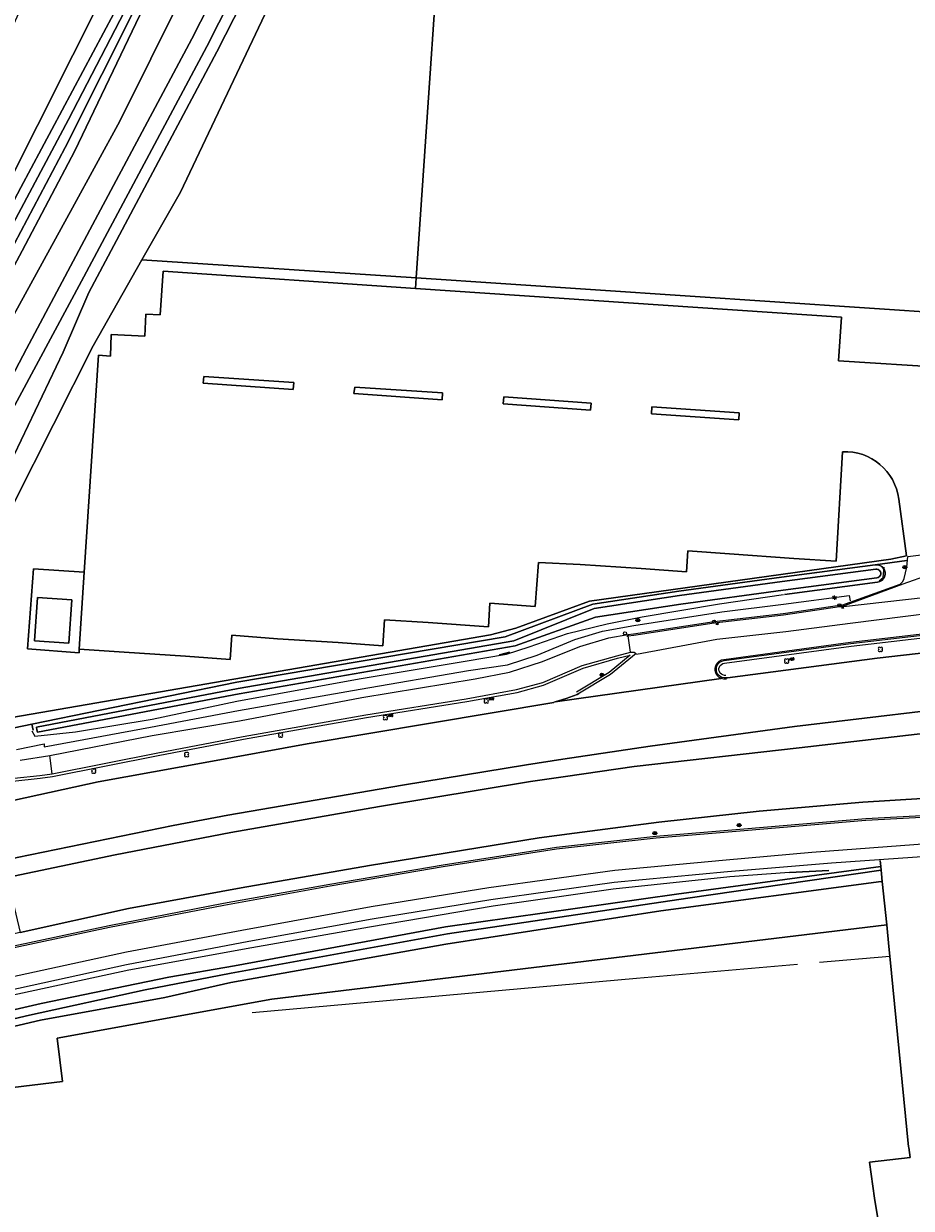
# Model space of a CAD drawing. Header units: metres. Extents: x 151448 to 154749, y 463108 to 465296.
# Tile 106 of 256: x 152761 to 152862, y 463999 to 464135. Entities that reach past the tile are written whole.
import ezdxf

# ---------------------------------------------------------------- set-up
doc = ezdxf.new("R2010")
doc.units = ezdxf.units.M
doc.layers.get('0').update_dxf_attribs({"lineweight": 9})
for name, color, linetype, lineweight in [('B-ME-GR-BOOM-S', 253, 'Continuous', 9), ('B-ME-GR-HAAG-G', 253, 'Continuous', 9), ('B-ME-GW-WATERGANG_INSTEEK-G', 253, 'Continuous', 9), ('B-ME-IE-MEUBILAIR_LICHTMAST-S', 253, 'Continuous', 9), ('B-ME-IE-MEUBILAIR_PAAL-S', 253, 'Continuous', 9), ('B-ME-IE-MEUBILAIR_TROTTOIRKOLK-S', 253, 'Continuous', 9), ('B-ME-IE-MEUBILAIR_VERKEERSBORD-S', 253, 'Continuous', 9), ('B-ME-VH-KANTOPSLUITING_ELEMENT_INRIT-G', 253, 'Continuous', 9), ('B-ME-VH-KANTOPSLUITING_VOORKANTBAND-G', 253, 'Continuous', 9), ('B-ME-VH-MATERIAALGRENS-G', 253, 'Continuous', 9), ('B-ME-VH-VERHARDING_ASFALT-G', 253, 'Continuous', 9), ('B-ME-VH-VERHARDING_TEGEL-G', 253, 'Continuous', 9), ('B-PV-GR-BEPLANTING_CULTUUR_BOSPLANTSOEN-GV', 253, 'Continuous', 9), ('B-PV-GR-GROENVOORZIENING-GV', 253, 'Continuous', 9), ('B-PV-GR-HAAG-GV', 253, 'Continuous', 9), ('B-PV-IE-TERREINAFSCHEIDING_KUNSTMATIG_HEKWERK-G', 253, 'Continuous', 9), ('B-PV-OG-BEBOUWING-GV', 1, 'Continuous', 9), ('B-PV-OG-TERREIN_BEGROEID-GV', 253, 'Continuous', 9), ('B-PV-OG-TERREIN_ERF-GV', 253, 'Continuous', 9), ('B-PV-OG-TERREIN_OEVER-GV', 253, 'Continuous', 9), ('B-PV-OG-WATER-GV', 253, 'Continuous', 9), ('B-PV-VH-GESLOTENVERHARDING_ASFALT-GV', 253, 'Continuous', 9), ('B-PV-VH-ONVERHARD_ZAND-GV', 253, 'Continuous', 9)]:
    doc.layers.add(name, color=color, linetype=linetype, lineweight=lineweight)
doc.styles.add('18_100', font='romans', dxfattribs={"width": 0.8, "height": 0.18})
doc.styles.add('18_200', font='romans', dxfattribs={"width": 0.8, "height": 0.36})

# ---------------------------------------------------------------- blocks, each defined once
blk = doc.blocks.new('verkeersbord')
blk.add_line((-0.3, 0), (0.3, 0))
for radius in [0.2, 0.0745]:
    blk.add_circle((0, 0), radius)
at = {"style": '18_200', "width": 0.8}
blk.add_attdef('HOOGTE', (0.24, 0.18), '', height=0.25, dxfattribs=at)
blk = doc.blocks.new('PAAL')
at = {"ltscale": 2}
blk.add_ellipse((0, 0), major_axis=(-0.181, 0), ratio=1, start_param=3.926991, end_param=10.210176, dxfattribs=at)
at = {"ltscale": 2, "style": '18_200', "width": 0.8}
blk.add_text('P', height=0.218, dxfattribs=at).set_placement((0.22, -0.38))
at = {"style": '18_200', "width": 0.8}
blk.add_attdef('HOOGTE', (0.24, 0.2), '', height=0.25, dxfattribs=at)
blk = doc.blocks.new('TROTTOIRKOLK')
at = {"ltscale": 2}
blk.add_ellipse((0, 0), major_axis=(-0.127, 0.127), ratio=1, start_param=3.926991, end_param=10.210176, dxfattribs=at)
at = {"ltscale": 2, "style": '18_100', "width": 0.8}
blk.add_text('TK', height=0.216, dxfattribs=at).set_placement((0.19, -0.37))
at = {"style": '18_200', "width": 0.8}
blk.add_attdef('HOOGTE', (0.21, 0.18), '', height=0.25, dxfattribs=at)
blk = doc.blocks.new('boom')
for centre, major_axis, start_param, end_param in [((-0.12, 0.12), (-0.0916, 0.0916), 4.266828, 8.299543), ((0.12, 0.12), (0.0916, 0.0916), 4.266828, 8.299543), ((-0.12, -0.12), (0.0916, 0.0916), 1.125235, 5.15795), ((0.12, -0.12), (-0.0916, 0.0916), 1.125235, 5.15795)]:
    blk.add_ellipse(centre, major_axis=major_axis, ratio=1, start_param=start_param, end_param=end_param)
at = {"style": '18_200', "width": 0.8}
blk.add_attdef('HOOGTE', (0.31, 0.12), '', height=0.25, dxfattribs=at)
blk = doc.blocks.new('LICHTMAST')
at = {"ltscale": 0.1}
for p, q in [((-0.11, 0.06), (-0.22, 0.13)), ((0, 0.13), (0, 0.25)), ((0.11, 0.06), (0.22, 0.13)), ((-0.11, -0.06), (-0.22, -0.13)), ((0, -0.13), (0, -0.25)), ((0.11, -0.06), (0.22, -0.13))]:
    blk.add_line(p, q, dxfattribs=at)
blk.add_circle((0, 0), 0.127, dxfattribs=at)
at = {"style": '18_200', "width": 0.8}
blk.add_attdef('HOOGTE', (0.25, 0.24), '', height=0.25, dxfattribs=at)

msp = doc.modelspace()

# ---------------------------------------------------------------- linework, layer by layer
at = {"layer": 'B-ME-GR-HAAG-G', "ltscale": 0.2}
msp.add_lwpolyline([(152840.982, 464059.943, -1.0308243), (152840.802, 464061.329), (152855.318, 464063.299), (152876.592, 464065.787), (152889.035, 464067.225), (152910.209, 464069.32), (152925.605, 464070.895), (152936.267, 464071.734), (152948.889, 464072.612, -0.9635763), (152949.079, 464071.141, -0.9635763)], format="xyb", dxfattribs=at)
for points in [[(152756.468, 464047.508), (152762.401, 464048.139), (152763.839, 464048.345), (152775.936, 464050.758), (152785.719, 464052.613), (152799.791, 464055.09), (152811.286, 464056.943), (152817.055, 464057.992), (152820.09, 464058.832), (152824.632, 464060.761), (152828.561, 464061.898), (152830.002, 464062.267), (152827.591, 464060.27), (152823.841, 464058.024)], [(152698.755, 464013.031), (152712.067, 464016.988), (152724.682, 464020.363), (152737.353, 464023.677), (152743.057, 464025.166), (152756.472, 464028.304), (152770.314, 464031.275), (152783.432, 464033.807), (152795.602, 464035.989), (152808.567, 464038.23), (152821.548, 464040.26), (152832.957, 464041.513), (152843.035, 464042.359), (152856.998, 464043.521), (152871.218, 464044.304)]]:
    msp.add_lwpolyline(points, dxfattribs=at)
at = {"layer": 'B-ME-GW-WATERGANG_INSTEEK-G'}
for points in [[(152858.523, 464070.785), (152859.009, 464071.159), (152859.096, 464072.33)], [(152761.455, 464053.591), (152761.815, 464052.982), (152766.443, 464053.45), (152775.231, 464054.929), (152784.931, 464056.971), (152798.951, 464059.536), (152811.109, 464061.587), (152815.854, 464062.37), (152818.439, 464063.229), (152822.833, 464064.75), (152827.387, 464065.86), (152831.391, 464066.633), (152840.238, 464068.125), (152847.574, 464069.215)], [(152848.243, 464037.344), (152852.785, 464037.565), (152848.243, 464037.344), (152841.437, 464036.832), (152828.057, 464035.436), (152814.292, 464033.486), (152800.145, 464031.064), (152786.677, 464028.699), (152772.579, 464026.121), (152758.953, 464023.189), (152744.596, 464019.779), (152737.552, 464018.27), (152692.757, 464005.925)]]:
    msp.add_lwpolyline(points, dxfattribs=at)
at = {"layer": 'B-ME-VH-KANTOPSLUITING_ELEMENT_INRIT-G'}
msp.add_lwpolyline([(152861.833, 464073.559), (152873.618, 464075.044)], dxfattribs=at)
at = {"layer": 'B-ME-VH-KANTOPSLUITING_VOORKANTBAND-G'}
for points in [[(152760.119, 464050.229), (152763.498, 464050.735), (152775.23, 464053.03), (152785.23, 464054.723), (152799.25, 464057.391), (152812.238, 464059.529), (152816.188, 464060.295), (152819.975, 464061.515), (152824.24, 464063.242), (152827.551, 464064.231), (152829.742, 464064.614), (152830.401, 464064.699), (152839.62, 464066.106), (152847.535, 464067.041), (152853.992, 464067.972), (152854.241, 464067.98), (152860.926, 464070.398), (152861.246, 464070.699), (152861.402, 464071.027), (152861.701, 464072.343), (152861.833, 464073.559)], [(152824.505, 464061.059), (152828.483, 464062.188), (152830.041, 464062.587), (152830.479, 464062.587), (152830.678, 464062.438), (152827.765, 464060.024), (152823.995, 464057.767)], [(152864.548, 464040.678), (152850.823, 464039.619), (152840.991, 464038.743), (152828.253, 464037.575), (152813.809, 464035.568), (152800.337, 464033.385), (152785.521, 464030.693), (152772.288, 464028.193), (152758.233, 464025.134), (152744.612, 464022.024), (152736.985, 464020.061), (152721.618, 464016.072), (152706.547, 464011.846), (152692.259, 464007.605)]]:
    msp.add_lwpolyline(points, dxfattribs=at)
msp.add_lwpolyline([(152841.03, 464059.647, -1.0277789), (152840.767, 464061.627), (152855.28, 464063.597), (152876.557, 464066.085), (152889.003, 464067.523), (152910.179, 464069.618), (152925.578, 464071.194), (152936.245, 464072.033), (152948.865, 464072.911, -0.9619009), (152949.129, 464070.845)], format="xyb", dxfattribs=at)
at = {"layer": 'B-ME-VH-MATERIAALGRENS-G', "ltscale": 0.3}
for points in [[(152830.732, 464062.357), (152839.944, 464064.084), (152847.855, 464064.96), (152855.22, 464065.909), (152870.915, 464067.9), (152883.299, 464069.12), (152888.465, 464069.762), (152905.725, 464071.749), (152919.015, 464072.989), (152930.977, 464073.917), (152944.456, 464074.997), (152955.726, 464075.439), (152958.912, 464075.435), (152962.737, 464075.579)], [(152854.454, 464067.82), (152882.846, 464071.052), (152885.708, 464071.466)], [(152763.784, 464048.664), (152763.498, 464050.735)]]:
    msp.add_lwpolyline(points, dxfattribs=at)
at = {"layer": 'B-ME-VH-VERHARDING_ASFALT-G'}
for points in [[(152861.272, 464070.425), (152864.283, 464071.505), (152865.235, 464072.099), (152865.765, 464072.875), (152865.828, 464073.872), (152873.634, 464074.513), (152873.855, 464073.835), (152874.956, 464072.752), (152875.815, 464072.533), (152882.101, 464071.706), (152885.807, 464071.514), (152894.421, 464072.268), (152905.279, 464073.633), (152919.086, 464074.984), (152930.749, 464075.821), (152945.159, 464076.876), (152955.698, 464077.398), (152963.055, 464077.817), (152963.096, 464076.242)], [(152830.041, 464062.587), (152829.764, 464064.466), (152830.422, 464064.55), (152839.64, 464065.957), (152847.555, 464066.892), (152854.005, 464067.822), (152854.27, 464067.831), (152861.272, 464070.425)], [(152698.812, 464012.839), (152712.121, 464016.796), (152724.733, 464020.17), (152737.404, 464023.484), (152743.105, 464024.972), (152756.516, 464028.109), (152770.354, 464031.079), (152783.469, 464033.61), (152795.637, 464035.792), (152808.599, 464038.033), (152821.574, 464040.062), (152832.976, 464041.314), (152843.052, 464042.16), (152857.012, 464043.321), (152871.225, 464044.104)], [(152864.539, 464039.21), (152853.066, 464038.4), (152841.165, 464037.422), (152828.191, 464036.19), (152814.036, 464034.2), (152800.44, 464032.004), (152786.309, 464029.409), (152772.29, 464026.767), (152758.716, 464023.787), (152744.863, 464020.711), (152737.413, 464018.794), (152721.739, 464014.891), (152707.266, 464010.797), (152692.668, 464006.175)]]:
    msp.add_lwpolyline(points, dxfattribs=at)
msp.add_lwpolyline([(152841.054, 464059.499, -1.0267287), (152840.749, 464061.776), (152855.261, 464063.746), (152876.54, 464066.234), (152888.987, 464067.672), (152910.164, 464069.767), (152925.564, 464071.343), (152936.234, 464072.183), (152948.853, 464073.061, -0.9613127), (152949.154, 464070.697, -0.9613127)], format="xyb", dxfattribs=at)
at = {"layer": 'B-ME-VH-VERHARDING_TEGEL-G'}
for points in [[(152759.706, 464051.431), (152762.869, 464052.078), (152762.886, 464051.735), (152775.032, 464053.992), (152785.143, 464055.899), (152799.066, 464058.371), (152811.485, 464060.485), (152815.964, 464061.156), (152819.348, 464062.24), (152823.669, 464064.057), (152826.834, 464065.004), (152830.439, 464065.667), (152840.496, 464067.232), (152847.565, 464068.096), (152855.113, 464069.096), (152855.22, 464068.501)], [(152708.877, 464040.005), (152711.939, 464040.894), (152716.55, 464041.561), (152719.927, 464041.749), (152725.457, 464042.411), (152729.728, 464043.488), (152738.221, 464045.56), (152741.978, 464046.529), (152743.653, 464046.968), (152746.703, 464047.574), (152753.285, 464047.778), (152756.448, 464047.832), (152762.361, 464048.46), (152763.784, 464048.664), (152775.874, 464051.076), (152785.661, 464052.932), (152799.737, 464055.409), (152811.231, 464057.262), (152816.983, 464058.308), (152819.983, 464059.138), (152824.505, 464061.059)]]:
    msp.add_lwpolyline(points, dxfattribs=at)
at = {"layer": 'B-PV-GR-BEPLANTING_CULTUUR_BOSPLANTSOEN-GV', "flags": 128}
for points in [[(152733.64, 464066.662), (152749.923, 464098.805), (152778.307, 464155.275), (152804.88, 464207.892), (152796.616, 464212.171), (152796.807, 464211.096), (152796.297, 464209.695), (152793.876, 464207.594), (152791.549, 464204.237), (152790.964, 464202.781), (152794.45, 464201.127), (152764.641, 464141.081), (152762.702, 464141.966), (152736.175, 464083.757), (152721.227, 464050.942), (152720.539, 464049.288)], [(152766.096, 464113.549), (152771.533, 464123.472), (152782.166, 464144.896)], [(152777.77, 464143.902), (152766.399, 464120.069), (152760.354, 464108.599), (152752.551, 464094.082), (152737.088, 464067.495), (152736.031, 464065.372), (152734.927, 464063.503), (152732.688, 464059.711), (152730.896, 464056.677), (152726.833, 464048.38)], [(152740.287, 464065.846), (152747.222, 464079.1), (152766.096, 464113.549)], [(152861.658, 464073.649), (152859.852, 464073.258), (152825.345, 464068.438), (152816.9, 464065.334), (152813.986, 464064.597), (152744.524, 464052.597), (152741.386, 464052.358), (152740.157, 464049.899), (152741.827, 464050.327)], [(152746.153, 464051.157), (152761.436, 464054.363), (152784.948, 464059.157), (152815.667, 464064.354), (152825.747, 464068.104), (152835.587, 464069.599), (152847.345, 464071.199), (152858.084, 464072.614), (152861.694, 464073.118)], [(152858.665, 464038.719), (152858.724, 464038.038), (152858.763, 464037.595), (152858.877, 464036.294), (152859.395, 464031.32), (152859.65, 464028.865), (152859.766, 464027.758), (152861.904, 464005.896), (152861.916, 464005.807), (152862.085, 464004.666), (152857.415, 464004.129), (152858.016, 464000), (152858.753, 463995.331), (152855.417, 463994.935), (152857.999, 463969.805)], [(152694.278, 463993.746), (152717.129, 463996.506), (152716.804, 464000.496), (152724.753, 464001.456), (152725.078, 463997.466), (152732.032, 463998.306), (152731.139, 464009.278), (152764.969, 464013.364), (152764.37, 464018.328), (152788.969, 464022.814), (152859.395, 464031.32), (152858.877, 464036.294), (152858.764, 464036.291), (152833.504, 464032.93), (152808.896, 464029.118), (152784.26, 464024.732), (152776.705, 464023.011), (152762.437, 464020.409), (152755.079, 464018.673), (152747.815, 464016.97), (152739.451, 464014.949), (152728.357, 464011.681), (152712.695, 464007.837), (152701.983, 464004.601)]]:
    msp.add_lwpolyline(points, dxfattribs=at)
msp.add_lwpolyline([(152804.88, 464207.892), (152778.307, 464155.275), (152749.923, 464098.805), (152733.64, 464066.662), (152732.508, 464064.456), (152731.956, 464063.382), (152734.023, 464066.456), (152734.089, 464066.581), (152748.927, 464094.565), (152760.188, 464115.862), (152772.039, 464138.077), (152788.355, 464170.268), (152796.161, 464186.246), (152802.252, 464198.819), (152804.314, 464203.22), (152805.962, 464207.332), (152805.33, 464207.659)], close=True, dxfattribs=at)
at = {"layer": 'B-PV-GR-GROENVOORZIENING-GV', "flags": 128}
for points in [[(152841.142, 464059.666), (152858.291, 464061.905), (152892.843, 464065.834), (152906.626, 464067.317), (152919.606, 464068.593), (152921.868, 464068.781), (152931.757, 464069.603), (152940.085, 464070.227), (152949.037, 464070.762)], [(152822.614, 464048.343), (152830.477, 464049.475), (152849.373, 464051.614), (152865.528, 464053.522), (152920.541, 464060.92), (152920.463, 464062.022), (152906.623, 464060.656), (152894.403, 464059.336), (152871.92, 464056.815), (152848.829, 464054.067), (152832.278, 464051.811), (152822.298, 464050.318), (152818.111, 464049.692), (152803.939, 464047.361), (152783.903, 464043.895), (152777.655, 464042.718), (152759.773, 464039.067), (152758.203, 464038.69), (152726.816, 464031.145), (152725.928, 464030.932), (152709.876, 464026.713), (152700.174, 464023.758), (152675.959, 464016.384)], [(152716.024, 464038.577), (152726.16, 464041.268), (152730.082, 464042.245), (152744.547, 464045.848), (152756.661, 464045.023), (152769.057, 464047.714), (152781.716, 464050.035), (152793.006, 464052.104), (152821.274, 464056.829)], [(152821.274, 464056.829), (152821.265, 464056.885), (152821.415, 464056.906), (152822.688, 464057.28), (152823.927, 464057.752), (152824.135, 464057.851)], [(152726.144, 464028.99), (152726.509, 464029.08), (152727.409, 464029.301), (152751.905, 464035.333), (152758.612, 464036.747), (152770.994, 464039.358), (152784.243, 464041.912), (152801.273, 464044.902), (152818.597, 464047.765), (152822.614, 464048.343)], [(152966.796, 464040.688), (152967.035, 464040.672), (152966.826, 464045.72), (152964.707, 464045.794), (152941.221, 464045.175), (152921.979, 464044.767), (152921.33, 464044.753), (152888.603, 464046.765), (152884.588, 464046.764), (152867.165, 464046.039), (152856.652, 464045.408), (152844.768, 464044.351), (152833.284, 464043.122), (152823.646, 464041.86), (152819.563, 464041.326), (152800.147, 464038.145), (152785.445, 464035.569), (152772.547, 464033.192), (152760.107, 464030.469), (152750.332, 464028.329), (152730.476, 464023.35), (152723.987, 464021.569), (152703.379, 464015.903), (152702.646, 464015.693)]]:
    msp.add_lwpolyline(points, dxfattribs=at)
at = {"layer": 'B-PV-GR-GROENVOORZIENING-GV'}
msp.add_lwpolyline([(152841.047, 464059.662, 0.0231623), (152841.142, 464059.666)], format="xyb", dxfattribs=at)
at = {"layer": 'B-PV-GR-HAAG-GV', "flags": 128}
for points in [[(152841.142, 464059.666), (152858.291, 464061.905), (152892.843, 464065.834), (152906.626, 464067.317), (152919.606, 464068.593), (152921.868, 464068.781), (152931.757, 464069.603), (152940.085, 464070.227), (152949.037, 464070.762)], [(152871.92, 464056.815), (152848.829, 464054.067), (152832.278, 464051.811), (152822.298, 464050.318), (152818.111, 464049.692), (152803.939, 464047.361), (152783.903, 464043.895), (152777.655, 464042.718), (152759.773, 464039.067), (152758.203, 464038.69), (152726.816, 464031.145), (152725.928, 464030.932), (152709.876, 464026.713), (152700.174, 464023.758)], [(152716.024, 464038.577), (152726.16, 464041.268), (152730.082, 464042.245), (152744.547, 464045.848), (152756.661, 464045.023), (152769.057, 464047.714), (152781.716, 464050.035), (152793.006, 464052.104), (152821.274, 464056.829), (152821.265, 464056.885), (152821.415, 464056.906), (152822.688, 464057.28), (152823.927, 464057.752), (152824.135, 464057.851)], [(152726.144, 464028.99), (152726.509, 464029.08), (152727.409, 464029.301), (152751.905, 464035.333), (152758.612, 464036.747), (152770.994, 464039.358), (152784.243, 464041.912), (152801.273, 464044.902), (152818.597, 464047.765), (152822.614, 464048.343), (152830.477, 464049.475), (152849.373, 464051.614), (152865.528, 464053.522)], [(152966.796, 464040.688), (152967.035, 464040.672), (152966.826, 464045.72), (152964.707, 464045.794), (152941.221, 464045.175), (152921.979, 464044.767), (152921.33, 464044.753), (152888.603, 464046.765), (152884.588, 464046.764), (152867.165, 464046.039), (152856.652, 464045.408), (152844.768, 464044.351), (152833.284, 464043.122), (152823.646, 464041.86), (152819.563, 464041.326), (152800.147, 464038.145), (152785.445, 464035.569), (152772.547, 464033.192), (152760.107, 464030.469), (152750.332, 464028.329), (152730.476, 464023.35), (152723.987, 464021.569), (152703.379, 464015.903), (152702.646, 464015.693)]]:
    msp.add_lwpolyline(points, dxfattribs=at)
at = {"layer": 'B-PV-GR-HAAG-GV'}
msp.add_lwpolyline([(152841.047, 464059.662, 0.0231623), (152841.142, 464059.666)], format="xyb", dxfattribs=at)
at = {"layer": 'B-PV-IE-TERREINAFSCHEIDING_KUNSTMATIG_HEKWERK-G', "flags": 128}
for points in [[(152861.658, 464073.649), (152859.852, 464073.258), (152825.345, 464068.438), (152816.9, 464065.334), (152813.986, 464064.597), (152744.524, 464052.597), (152759.405, 464079.702), (152768.472, 464097.73), (152774.067, 464107.584), (152778.48, 464115.358)], [(152774.067, 464107.584), (152805.48, 464105.515)], [(152858.784, 464037.184), (152858.877, 464036.294)], [(152858.877, 464036.294), (152859.395, 464031.32)], [(152859.395, 464031.32), (152859.65, 464028.865)], [(152786.696, 464021.28), (152830.715, 464025.241), (152849.158, 464026.839)], [(152851.7, 464027.059), (152859.766, 464027.758)], [(152859.766, 464027.758), (152861.904, 464005.896)], [(152861.904, 464005.896), (152861.916, 464005.807)], [(152861.916, 464005.807), (152862.085, 464004.666)], [(152862.085, 464004.666), (152857.415, 464004.129)], [(152857.415, 464004.129), (152858.016, 464000)], [(152858.016, 464000), (152858.753, 463995.331)]]:
    msp.add_lwpolyline(points, dxfattribs=at)
at = {"layer": 'B-PV-OG-BEBOUWING-GV', "flags": 128}
for points in [[(152912.641, 464164.851), (152913.159, 464172.622), (152874.835, 464175.311), (152875.413, 464183.557), (152875.721, 464187.94), (152846.821, 464189.879), (152847.823, 464205.701), (152832.362, 464206.68), (152818.711, 464179.016), (152819.165, 464178.985), (152809.1, 464158.595), (152805.48, 464105.515), (152908.225, 464098.625)], [(152762.096, 464068.864), (152761.753, 464063.891), (152765.702, 464063.619), (152766.044, 464068.593)]]:
    msp.add_lwpolyline(points, close=True, dxfattribs=at)
at = {"layer": 'B-PV-OG-TERREIN_BEGROEID-GV', "flags": 128}
for points in [[(152861.694, 464073.118), (152858.084, 464072.614)], [(152858.346, 464070.632), (152847.684, 464069.227)], [(152816.185, 464062.585), (152815.041, 464062.28)], [(152761.591, 464053.66), (152761.436, 464054.363), (152746.153, 464051.157)]]:
    msp.add_lwpolyline(points, dxfattribs=at)
at = {"layer": 'B-PV-OG-TERREIN_BEGROEID-GV'}
msp.add_lwpolyline([(152858.084, 464072.614, -1), (152858.346, 464070.632)], format="xyb", dxfattribs=at)
at = {"layer": 'B-PV-OG-TERREIN_ERF-GV', "flags": 128}
for points in [[(152819.864, 464204.412), (152800.325, 464161.416), (152778.48, 464115.358), (152774.067, 464107.584), (152805.48, 464105.515), (152809.1, 464158.595), (152819.165, 464178.985), (152818.711, 464179.016), (152832.362, 464206.68), (152847.823, 464205.701), (152848.431, 464205.662), (152848.564, 464207.389)], [(152910.226, 464096.015), (152910.525, 464100.007), (152914.871, 464164.701), (152912.641, 464164.851), (152908.225, 464098.625), (152805.48, 464105.515), (152805.397, 464104.306), (152854.23, 464100.99), (152853.881, 464096.012), (152878.083, 464094.467), (152878.367, 464099.19), (152907.906, 464097.202), (152907.602, 464092.517), (152908.037, 464092.471)], [(152854.34, 464085.577), (152853.592, 464073.049), (152848.739, 464073.35), (152841.374, 464073.866), (152836.614, 464074.227), (152836.46, 464071.8), (152831.268, 464072.186), (152824.283, 464072.638), (152819.495, 464072.879), (152819.137, 464067.822), (152813.94, 464068.222), (152813.792, 464065.511), (152806.88, 464065.986), (152801.862, 464066.292), (152801.674, 464063.326), (152796.544, 464063.708), (152789.586, 464064.144), (152784.384, 464064.533), (152784.189, 464061.763), (152779.044, 464062.134), (152772.04, 464062.581), (152766.889, 464062.938), (152766.862, 464062.523), (152760.94, 464062.973), (152761.64, 464072.169), (152767.462, 464071.778), (152769.078, 464096.64), (152770.462, 464096.548), (152770.542, 464099.026), (152774.391, 464098.841), (152774.512, 464101.352), (152776.144, 464101.273), (152776.49, 464106.268), (152805.397, 464104.306), (152805.48, 464105.515), (152774.067, 464107.584), (152768.472, 464097.73), (152759.405, 464079.702)], [(152878.083, 464094.467), (152853.881, 464096.012), (152854.23, 464100.99), (152805.397, 464104.306), (152776.49, 464106.268), (152776.144, 464101.273), (152774.512, 464101.352), (152774.391, 464098.841), (152770.542, 464099.026), (152770.462, 464096.548), (152769.078, 464096.64), (152767.462, 464071.778), (152766.889, 464062.938), (152772.04, 464062.581), (152779.044, 464062.134), (152784.189, 464061.763), (152784.384, 464064.533), (152789.586, 464064.144), (152796.544, 464063.708), (152801.674, 464063.326), (152801.862, 464066.292), (152806.88, 464065.986), (152813.792, 464065.511), (152813.94, 464068.222), (152819.137, 464067.822), (152819.495, 464072.879), (152824.283, 464072.638), (152831.268, 464072.186), (152836.46, 464071.8), (152836.614, 464074.227), (152841.374, 464073.866), (152848.739, 464073.35), (152853.592, 464073.049), (152854.34, 464085.577)], [(152744.524, 464052.597), (152813.986, 464064.597), (152816.9, 464065.334), (152825.345, 464068.438), (152859.852, 464073.258), (152861.658, 464073.649), (152860.769, 464080.156)], [(152860.769, 464080.156), (152861.658, 464073.649)], [(152857.999, 463969.805), (152855.417, 463994.935), (152858.753, 463995.331), (152858.016, 464000), (152857.415, 464004.129), (152862.085, 464004.666), (152861.916, 464005.807), (152861.904, 464005.896), (152859.766, 464027.758), (152859.65, 464028.865), (152859.395, 464031.32), (152788.969, 464022.814), (152764.37, 464018.328), (152764.969, 464013.364), (152731.139, 464009.278), (152732.032, 463998.306), (152725.078, 463997.466), (152724.753, 464001.456), (152716.804, 464000.496), (152717.129, 463996.506), (152694.278, 463993.746)]]:
    msp.add_lwpolyline(points, dxfattribs=at)
for points in [[(152781.1, 464093.443), (152791.401, 464092.713), (152791.454, 464093.507), (152781.15, 464094.203)], [(152781.1, 464093.443), (152781.15, 464094.203), (152791.454, 464093.507), (152791.401, 464092.713)], [(152808.476, 464091.522), (152808.511, 464092.325), (152798.446, 464092.979), (152798.359, 464092.247)], [(152808.476, 464091.522), (152798.359, 464092.247), (152798.446, 464092.979), (152808.511, 464092.325)], [(152815.518, 464091.856), (152815.446, 464091.071), (152825.446, 464090.342), (152825.526, 464091.14)], [(152815.518, 464091.856), (152825.526, 464091.14), (152825.446, 464090.342), (152815.446, 464091.071)], [(152842.504, 464090.031), (152832.505, 464090.72), (152832.45, 464089.926), (152842.451, 464089.237)], [(152842.504, 464090.031), (152842.451, 464089.237), (152832.45, 464089.926), (152832.505, 464090.72)], [(152766.889, 464062.938), (152767.462, 464071.778), (152761.64, 464072.169), (152760.94, 464062.973), (152766.862, 464062.523)], [(152762.096, 464068.864), (152766.044, 464068.593), (152765.702, 464063.619), (152761.753, 464063.891)]]:
    msp.add_lwpolyline(points, close=True, dxfattribs=at)
at = {"layer": 'B-PV-OG-TERREIN_ERF-GV'}
for points in [[(152860.769, 464080.156, 0.3934137), (152854.34, 464085.577)], [(152854.34, 464085.577, -0.3934137), (152860.769, 464080.156)]]:
    msp.add_lwpolyline(points, format="xyb", dxfattribs=at)
at = {"layer": 'B-PV-OG-TERREIN_OEVER-GV', "flags": 128}
for points in [[(152726.106, 464049.804), (152728.418, 464055.055), (152734.705, 464066.087), (152758.307, 464109.889), (152765.662, 464123.674), (152779.066, 464149.584), (152792.297, 464175.368), (152805.036, 464202.295), (152810.394, 464215.928), (152812.614, 464221.528), (152814.217, 464225.715), (152819.459, 464250.084), (152820.153, 464252.262)], [(152820.702, 464250.337), (152815.509, 464226.213), (152813.6, 464221.156), (152811.545, 464215.398), (152806.355, 464202.078), (152801.147, 464191.297), (152792.624, 464173.862), (152777.854, 464145.544), (152765.281, 464120.472), (152756.544, 464103.951), (152750.018, 464091.807), (152735.303, 464065.765), (152730.793, 464058.05)], [(152810.152, 464217.796), (152809.561, 464216.311), (152805.962, 464207.332), (152804.314, 464203.22), (152802.252, 464198.819), (152796.161, 464186.246), (152788.355, 464170.268), (152772.039, 464138.077), (152760.188, 464115.862), (152748.927, 464094.565), (152734.089, 464066.581), (152734.023, 464066.456), (152731.956, 464063.382), (152729.567, 464059.828), (152724.775, 464049.515)], [(152816.082, 464206.558), (152814.586, 464203.769), (152813.878, 464202.708), (152813.511, 464201.909), (152804.248, 464181.757), (152795.625, 464163.766), (152786.644, 464146.434), (152779.79, 464132.909), (152768.717, 464112.152), (152760.835, 464097.375), (152751.778, 464080.13), (152746.368, 464070.223), (152741.008, 464060.559), (152738.941, 464055.981)], [(152818.93, 464204.908), (152818.226, 464203.019), (152811.77, 464190.406), (152807.16, 464180.389), (152798.505, 464162.33), (152789.507, 464144.967), (152782.644, 464131.424), (152767.97, 464103.836), (152765.053, 464096.986), (152759.435, 464085.217), (152751.468, 464068.491), (152743.71, 464054.767)], [(152767.41, 464105.625), (152781.493, 464132.023), (152788.352, 464145.559), (152797.343, 464162.909), (152805.985, 464180.941), (152815.348, 464201.369), (152817.43, 464205.658)], [(152740.75, 464052.31), (152741.386, 464052.358), (152744.524, 464052.597), (152759.405, 464079.702), (152768.472, 464097.73), (152774.067, 464107.584), (152778.48, 464115.358), (152800.325, 464161.416), (152819.864, 464204.412)], [(152726.833, 464048.38), (152730.896, 464056.677), (152732.688, 464059.711), (152734.927, 464063.503), (152736.031, 464065.372), (152737.088, 464067.495), (152752.551, 464094.082), (152760.354, 464108.599), (152766.399, 464120.069), (152777.77, 464143.902)], [(152742.333, 464056.135), (152747.218, 464066.067), (152758.396, 464088.861), (152767.41, 464105.625)], [(152858.084, 464072.614), (152847.345, 464071.199), (152835.587, 464069.599), (152825.747, 464068.104), (152815.667, 464064.354), (152784.948, 464059.157), (152761.436, 464054.363), (152761.591, 464053.66)], [(152858.28, 464071.127), (152847.544, 464069.713), (152835.801, 464068.114), (152826.03, 464066.63), (152816.839, 464063.32), (152785.211, 464057.833), (152762.098, 464053.414), (152762.042, 464053.709), (152761.986, 464054.004), (152785.103, 464058.423), (152816.677, 464063.902), (152825.879, 464067.619), (152835.658, 464069.104), (152847.412, 464070.704), (152858.15, 464072.119)], [(152847.684, 464069.227), (152858.346, 464070.632)], [(152815.041, 464062.28), (152816.185, 464062.585)], [(152701.983, 464004.601), (152712.695, 464007.837), (152728.357, 464011.681), (152739.451, 464014.949), (152747.815, 464016.97), (152755.079, 464018.673), (152762.437, 464020.409), (152776.705, 464023.011), (152784.26, 464024.732), (152808.896, 464029.118), (152833.504, 464032.93), (152858.764, 464036.291), (152858.877, 464036.294), (152858.763, 464037.595), (152836.605, 464034.389), (152809.09, 464030.291), (152784.283, 464025.813), (152774.427, 464023.878), (152761.181, 464020.998), (152739.147, 464015.808), (152728.046, 464012.538), (152712.384, 464008.694), (152701.672, 464005.458)], [(152705.443, 464007.709), (152725.135, 464012.808), (152735.016, 464015.856), (152746.786, 464018.677), (152762.523, 464022.337), (152777.167, 464025.331), (152784.683, 464026.625), (152808.843, 464031.125), (152835.295, 464034.838), (152858.724, 464038.038), (152858.665, 464038.719)]]:
    msp.add_lwpolyline(points, dxfattribs=at)
at = {"layer": 'B-PV-OG-TERREIN_OEVER-GV'}
for points in [[(152858.346, 464070.632, 1), (152858.084, 464072.614)], [(152858.15, 464072.119, -1), (152858.28, 464071.127)]]:
    msp.add_lwpolyline(points, format="xyb", dxfattribs=at)
at = {"layer": 'B-PV-OG-WATER-GV', "flags": 128}
for points in [[(152730.793, 464058.05), (152735.303, 464065.765), (152750.018, 464091.807), (152756.544, 464103.951), (152765.281, 464120.472), (152777.854, 464145.544), (152792.624, 464173.862), (152801.147, 464191.297), (152806.355, 464202.078), (152811.545, 464215.398), (152813.6, 464221.156), (152815.509, 464226.213), (152820.702, 464250.337), (152821.319, 464257.211), (152820.986, 464266.889), (152820.784, 464277.327)], [(152820.153, 464252.262), (152819.459, 464250.084), (152814.217, 464225.715), (152812.614, 464221.528), (152810.394, 464215.928), (152805.036, 464202.295), (152792.297, 464175.368), (152779.066, 464149.584), (152765.662, 464123.674), (152758.307, 464109.889), (152734.705, 464066.087), (152728.418, 464055.055), (152726.106, 464049.804)], [(152743.71, 464054.767), (152751.468, 464068.491), (152759.435, 464085.217), (152765.053, 464096.986), (152767.97, 464103.836), (152782.644, 464131.424), (152789.507, 464144.967), (152798.505, 464162.33), (152807.16, 464180.389), (152811.77, 464190.406), (152818.226, 464203.019), (152818.93, 464204.908)], [(152815.348, 464201.369), (152805.985, 464180.941), (152797.343, 464162.909), (152788.352, 464145.559), (152781.493, 464132.023), (152767.41, 464105.625), (152758.396, 464088.861), (152747.218, 464066.067), (152742.333, 464056.135)], [(152858.15, 464072.119), (152847.412, 464070.704), (152835.658, 464069.104), (152825.879, 464067.619), (152816.677, 464063.902), (152785.103, 464058.423), (152761.986, 464054.004), (152762.042, 464053.709), (152762.098, 464053.414), (152785.211, 464057.833), (152816.839, 464063.32), (152826.03, 464066.63), (152835.801, 464068.114), (152847.544, 464069.713), (152858.28, 464071.127)]]:
    msp.add_lwpolyline(points, dxfattribs=at)
at = {"layer": 'B-PV-OG-WATER-GV'}
msp.add_lwpolyline([(152858.28, 464071.127, 1), (152858.15, 464072.119)], format="xyb", dxfattribs=at)
at = {"layer": 'B-PV-OG-WATER-GV', "flags": 128}
msp.add_lwpolyline([(152858.763, 464037.595), (152858.724, 464038.038), (152835.295, 464034.838), (152808.843, 464031.125), (152784.683, 464026.625), (152777.167, 464025.331), (152762.523, 464022.337), (152746.786, 464018.677), (152735.016, 464015.856), (152725.135, 464012.808), (152705.443, 464007.709), (152680.802, 464000.38), (152681.079, 464000), (152681.768, 463999.057), (152684.7, 464000), (152701.672, 464005.458), (152712.384, 464008.694), (152728.046, 464012.538), (152739.147, 464015.808), (152761.181, 464020.998), (152774.427, 464023.878), (152784.283, 464025.813), (152809.09, 464030.291), (152836.605, 464034.389)], close=True, dxfattribs=at)
at = {"layer": 'B-PV-VH-GESLOTENVERHARDING_ASFALT-GV', "flags": 128}
for points in [[(152949.037, 464070.762), (152940.085, 464070.227), (152931.757, 464069.603), (152921.868, 464068.781), (152919.606, 464068.593), (152906.626, 464067.317), (152892.843, 464065.834), (152858.291, 464061.905), (152841.142, 464059.666), (152841.049, 464059.653)], [(152824.135, 464057.851), (152823.927, 464057.752), (152822.688, 464057.28), (152821.415, 464056.906), (152840.419, 464059.565)], [(152840.419, 464059.565), (152821.415, 464056.906)], [(152841.049, 464059.653), (152841.142, 464059.666)], [(152821.415, 464056.906), (152821.265, 464056.885), (152821.274, 464056.829), (152793.006, 464052.104), (152781.716, 464050.035), (152769.057, 464047.714), (152756.661, 464045.023), (152758.203, 464038.69), (152759.773, 464039.067), (152777.655, 464042.718), (152783.903, 464043.895), (152803.939, 464047.361), (152818.111, 464049.692), (152822.298, 464050.318), (152832.278, 464051.811), (152848.829, 464054.067), (152871.92, 464056.815)], [(152865.528, 464053.522), (152849.373, 464051.614), (152830.477, 464049.475), (152822.614, 464048.343), (152818.597, 464047.765), (152801.273, 464044.902), (152784.243, 464041.912), (152770.994, 464039.358), (152758.612, 464036.747), (152760.107, 464030.469), (152772.547, 464033.192), (152785.445, 464035.569), (152800.147, 464038.145), (152819.563, 464041.326), (152823.646, 464041.86), (152833.284, 464043.122), (152844.768, 464044.351), (152856.652, 464045.408), (152867.165, 464046.039)]]:
    msp.add_lwpolyline(points, dxfattribs=at)
at = {"layer": 'B-PV-VH-GESLOTENVERHARDING_ASFALT-GV'}
msp.add_lwpolyline([(152841.142, 464059.666, -0.0231623), (152841.047, 464059.662, -0.0231623)], format="xyb", dxfattribs=at)
at = {"layer": 'B-PV-VH-ONVERHARD_ZAND-GV', "flags": 128}
for points in [[(152735.959, 464048.823), (152735.975, 464048.827), (152736.299, 464049.724), (152737.034, 464051.758), (152738.359, 464054.692), (152738.941, 464055.981), (152741.008, 464060.559), (152746.368, 464070.223), (152751.778, 464080.13), (152760.835, 464097.375), (152768.717, 464112.152), (152779.79, 464132.909), (152786.644, 464146.434), (152795.625, 464163.766), (152804.248, 464181.757), (152813.511, 464201.909), (152813.878, 464202.708), (152814.586, 464203.769), (152816.082, 464206.558), (152819.623, 464213.161), (152820.192, 464214.671)], [(152810.234, 464203.415), (152809.895, 464202.497), (152806.39, 464194.979), (152797.315, 464176.001), (152789.956, 464161.073), (152782.166, 464144.896), (152771.533, 464123.472), (152766.096, 464113.549), (152747.222, 464079.1), (152740.287, 464065.846)]]:
    msp.add_lwpolyline(points, dxfattribs=at)

# ---------------------------------------------------------------- block references
at = {"layer": 'B-ME-GR-BOOM-S'}
for p in [(152858.677, 464062.923), (152789.961, 464053.1), (152779.179, 464050.859), (152768.555, 464048.972)]:
    msp.add_blockref('boom', p, dxfattribs=at)
for p, values in [((152847.935, 464061.577), {'HOOGTE': 'd20'}), ((152813.524, 464057.013), {'HOOGTE': 'd30'}), ((152801.97, 464055.093), {'HOOGTE': 'd30'})]:
    msp.add_blockref('boom', p, dxfattribs=at).add_auto_attribs(values)
at = {"layer": 'B-ME-IE-MEUBILAIR_LICHTMAST-S'}
msp.add_blockref('LICHTMAST', (152853.407, 464068.842), dxfattribs=at)
at = {"layer": 'B-ME-IE-MEUBILAIR_PAAL-S'}
msp.add_blockref('PAAL', (152829.408, 464064.751), dxfattribs=at)
at = {"layer": 'B-ME-IE-MEUBILAIR_TROTTOIRKOLK-S'}
for p in [(152853.992, 464067.972), (152839.62, 464066.106)]:
    msp.add_blockref('TROTTOIRKOLK', p, dxfattribs=at)
at = {"layer": 'B-ME-IE-MEUBILAIR_VERKEERSBORD-S'}
for p in [(152861.481, 464072.338), (152830.881, 464066.272), (152826.774, 464059.997), (152832.836, 464041.841), (152842.484, 464042.762)]:
    msp.add_blockref('verkeersbord', p, dxfattribs=at)

doc.saveas('drawing.dxf')
